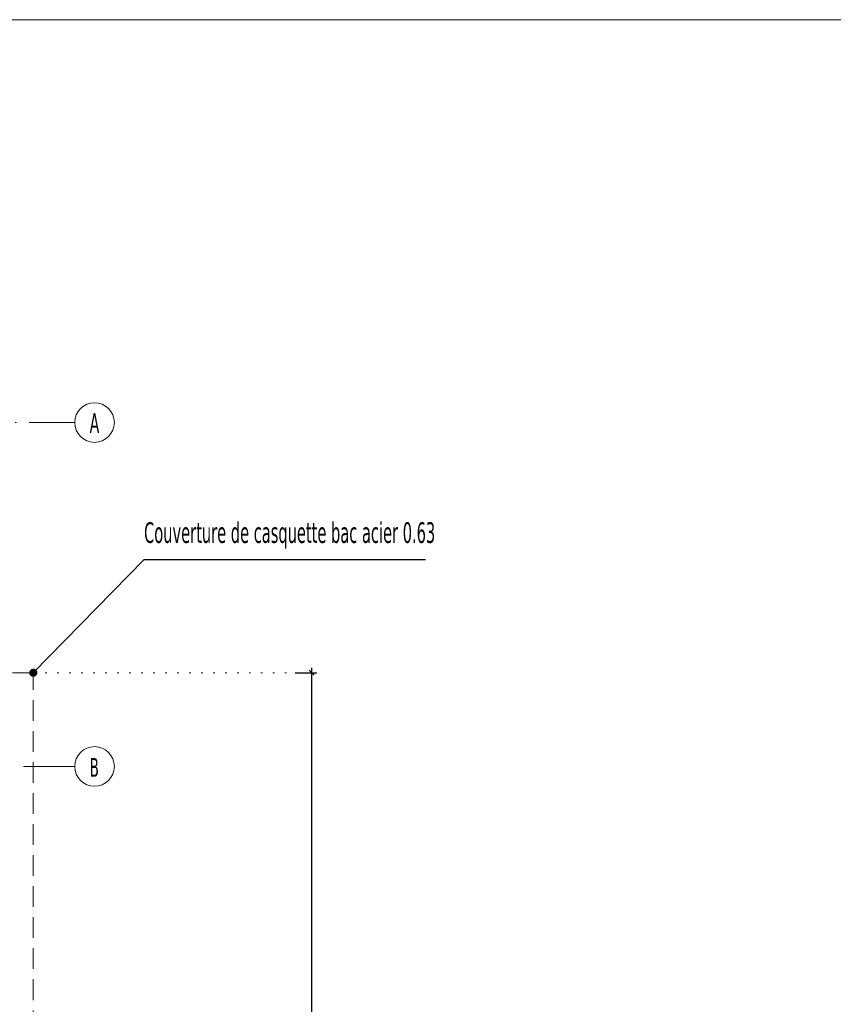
# Model space of a CAD drawing. Header units: millimetres. Extents: x 0 to 1517, y -116 to 725.
# Tile 129 of 256: x 1119 to 1217, y 120 to 239. Entities that reach past the tile are written whole.
import ezdxf

# ---------------------------------------------------------------- set-up
doc = ezdxf.new("R2010")
doc.units = ezdxf.units.MM
for name, pattern in [('CADWORK_12', [3.75, 2.5, -1.25]), ('CADWORK_2', [1.45, 0.2, -1.25]), ('CADWORK_5', [13.2, 10, -1.5, 0.2, -1.5])]:
    doc.linetypes.add(name, pattern=pattern)
doc.layers.add('Ech.1_75', color=7, linetype='Continuous')
doc.styles.add('tahoma-', font='txt', dxfattribs={"height": 1})
doc.styles.add('tahoma-z-r', font='txt', dxfattribs={"width": 0.704918})
doc.dimstyles.new('ISO-25', dxfattribs={"dimtxt": 2.5, "dimasz": 2.5, "dimexe": 1.25, "dimexo": 0.625, "dimtad": 1, "dimtxsty": 'Standard', "dimcen": 2.5, "dimadec": 0, "dimazin": 0, "dimtfac": 1, "dimtmove": 0, "dimatfit": 3, "dimfxl": 1, "dimarcsym": 0})

# ---------------------------------------------------------------- blocks, each defined once
blk = doc.blocks.new('cw-dimension-symbol2')
at = {"color": 0, "linetype": 'Continuous', "lineweight": -2}
for p, q in [((-1, 0), (1, 0)), ((-0.5, -0.5), (0.5, 0.5))]:
    blk.add_line(p, q, dxfattribs=at)
blk = doc.blocks.new('*D209')
at = {"layer": 'Defpoints', "color": 0}
for p in [(1152.39, 160.32), (1154.39, 160.32), (1152.39, 26.99)]:
    blk.add_point(p, dxfattribs=at)
at = {"layer": 'Ech.1_75', "color": 0, "linetype": 'Continuous', "lineweight": -2}
for p, q in [((1152.39, 160.32), (1154.99, 160.32)), ((1154.39, 27.59), (1154.39, 159.72)), ((1152.39, 26.99), (1154.99, 26.99))]:
    blk.add_line(p, q, dxfattribs=at)
at = {"layer": 'Ech.1_75', "color": 0, "lineweight": -2, "xscale": 0.6000000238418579, "yscale": 0.6000000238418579, "zscale": 0.6000000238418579}
for p, rotation in [((1154.39, 160.32), 90), ((1154.39, 26.99), 270)]:
    blk.add_blockref('cw-dimension-symbol2', p, dxfattribs=dict(at, rotation=rotation))
at = {"layer": 'Ech.1_75', "color": 7, "linetype": 'Continuous', "lineweight": 5, "insert": (1152.14, 93.66), "char_height": 2.5, "attachment_point": 5, "rotation": 90, "style": 'tahoma-z-r'}
blk.add_mtext('10000', dxfattribs=at)
blk = doc.blocks.new('cw-line-extremity4')
at = {"linetype": 'Continuous', "lineweight": 5}
h = blk.add_hatch(color=0, dxfattribs=at)
edge = h.paths.add_edge_path()
edge.add_arc((0, 0), 0.5, 0, 360)

msp = doc.modelspace()

# ---------------------------------------------------------------- linework, layer by layer
at = {"layer": 'Ech.1_75', "color": 7, "linetype": 'Continuous', "lineweight": 5}
msp.add_lwpolyline([(1249.188, -108.036), (1249.188, 239.316), (954.549, 239.316), (954.549, -108.036), (1249.188, -108.036)], close=True, dxfattribs=at)
at = {"layer": 'Ech.1_75', "color": 5, "linetype": 'CADWORK_12', "lineweight": 5}
msp.add_lwpolyline([(1120.698, 160.322), (1087.364, 160.322), (1087.364, 26.988), (1120.698, 26.988), (1120.698, 160.322)], close=True, dxfattribs=at)
at = {"layer": 'Ech.1_75', "color": 9, "linetype": 'CADWORK_2', "lineweight": 5, "elevation": 33.333}
msp.add_lwpolyline([(1120.698, 160.322), (1152.39, 160.322)], dxfattribs=at)

# ---------------------------------------------------------------- block references
at = {"layer": 'Ech.1_75', "color": 7, "lineweight": 5, "rotation": 45.64374571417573}
msp.add_blockref('cw-line-extremity4', (1120.698, 160.322), dxfattribs=at)

# ---------------------------------------------------------------- texts
at = {"layer": 'Ech.1_75', "linetype": 'Continuous', "insert": (1134.1, 178.528), "char_height": 2.5, "attachment_point": 1, "style": 'tahoma-'}
msp.add_mtext('\\C5;\\fTahoma|b0|i0;\\W0.600000;Couverture de casquette bac acier 0.63', dxfattribs=at)

# ---------------------------------------------------------------- dimensions: what is measured, and where the dimension line sits
at = {"layer": 'Ech.1_75', "color": 7, "linetype": 'Continuous', "lineweight": 5}
dim = msp.add_linear_dim(base=(1154.39, 160.322), p1=(1152.39, 26.988), p2=(1152.39, 160.322), angle=90, text='10000', dimstyle='ISO-25', override={"dimtxt": 2.5, "dimasz": 0.6, "dimexe": 0.6, "dimexo": 0, "dimgap": 0, "dimdec": 2, "dimlfac": 1, "dimtxsty": 'tahoma-z-r', "dimblk": 'cw-dimension-symbol2', "dimclrt": 7, "dimtmove": 2}, dxfattribs=at)
dim.commit()
dim.dimension.update_dxf_attribs({"geometry": '*D209', "text_midpoint": (1152.14, 93.655), "dimtype": 161, "text_rotation": 90})

# ---------------------------------------------------------------- leaders
at = {"layer": 'Ech.1_75', "color": 7, "linetype": 'Continuous', "lineweight": 5, "has_arrowhead": 0}
msp.add_leader([(1120.698, 160.322), (1134.1, 174.028), (1168.158, 174.028)], dimstyle='ISO-25', dxfattribs=at)

# ---------------------------------------------------------------- next in the draw order: wipeouts: each hides what was drawn before it
at = {"linetype": 'Continuous'}
for points in [[(1128.107, 188.188), (1128.122, 188.188), (1128.137, 188.189), (1128.152, 188.189), (1128.167, 188.189), (1128.182, 188.19), (1128.197, 188.19), (1128.212, 188.191), (1128.227, 188.191), (1128.242, 188.192), (1128.258, 188.193), (1128.273, 188.194), (1128.288, 188.195), (1128.303, 188.196), (1128.318, 188.198), (1128.333, 188.199), (1128.348, 188.201), (1128.363, 188.202), (1128.378, 188.204), (1128.393, 188.206), (1128.408, 188.207), (1128.423, 188.209), (1128.438, 188.211), (1128.452, 188.213), (1128.467, 188.216), (1128.482, 188.218), (1128.497, 188.22), (1128.512, 188.223), (1128.527, 188.225), (1128.542, 188.228), (1128.557, 188.231), (1128.571, 188.234), (1128.586, 188.237), (1128.601, 188.24), (1128.616, 188.243), (1128.63, 188.246), (1128.645, 188.25), (1128.66, 188.253), (1128.674, 188.257), (1128.689, 188.26), (1128.704, 188.264), (1128.718, 188.268), (1128.733, 188.272), (1128.747, 188.276), (1128.762, 188.28), (1128.776, 188.284), (1128.791, 188.288), (1128.805, 188.292), (1128.82, 188.297), (1128.834, 188.301), (1128.848, 188.306), (1128.863, 188.311), (1128.877, 188.315), (1128.891, 188.32), (1128.906, 188.325), (1128.92, 188.33), (1128.934, 188.335), (1128.948, 188.341), (1128.962, 188.346), (1128.976, 188.351), (1128.99, 188.357), (1129.004, 188.363), (1129.018, 188.368), (1129.032, 188.374), (1129.046, 188.38), (1129.06, 188.386), (1129.074, 188.392), (1129.088, 188.398), (1129.101, 188.404), (1129.115, 188.41), (1129.129, 188.417), (1129.142, 188.423), (1129.156, 188.43), (1129.169, 188.437), (1129.183, 188.443), (1129.196, 188.45), (1129.21, 188.457), (1129.223, 188.464), (1129.236, 188.471), (1129.25, 188.478), (1129.263, 188.485), (1129.276, 188.493), (1129.289, 188.5), (1129.302, 188.507), (1129.316, 188.515), (1129.329, 188.523), (1129.341, 188.53), (1129.354, 188.538), (1129.367, 188.546), (1129.38, 188.554), (1129.393, 188.562), (1129.405, 188.57), (1129.418, 188.578), (1129.431, 188.587), (1129.443, 188.595), (1129.456, 188.603), (1129.468, 188.612), (1129.481, 188.621), (1129.493, 188.629), (1129.505, 188.638), (1129.517, 188.647), (1129.53, 188.656), (1129.542, 188.665), (1129.554, 188.674), (1129.566, 188.683), (1129.578, 188.692), (1129.59, 188.701), (1129.601, 188.711), (1129.613, 188.72), (1129.625, 188.73), (1129.637, 188.739), (1129.648, 188.749), (1129.66, 188.759), (1129.671, 188.768), (1129.683, 188.778), (1129.694, 188.788), (1129.705, 188.798), (1129.716, 188.808), (1129.728, 188.818), (1129.739, 188.829), (1129.75, 188.839), (1129.761, 188.849), (1129.772, 188.86), (1129.782, 188.87), (1129.793, 188.881), (1129.804, 188.891), (1129.814, 188.902), (1129.825, 188.913), (1129.836, 188.924), (1129.846, 188.935), (1129.856, 188.946), (1129.867, 188.957), (1129.877, 188.968), (1129.887, 188.979), (1129.897, 188.99), (1129.907, 189.001), (1129.917, 189.013), (1129.927, 189.024), (1129.937, 189.036), (1129.946, 189.047), (1129.956, 189.059), (1129.966, 189.07), (1129.975, 189.082), (1129.985, 189.094), (1129.994, 189.106), (1130.003, 189.117), (1130.012, 189.129), (1130.022, 189.141), (1130.031, 189.153), (1130.04, 189.166), (1130.048, 189.178), (1130.057, 189.19), (1130.066, 189.202), (1130.075, 189.215), (1130.083, 189.227), (1130.092, 189.239), (1130.1, 189.252), (1130.109, 189.264), (1130.117, 189.277), (1130.125, 189.29), (1130.133, 189.302), (1130.141, 189.315), (1130.149, 189.328), (1130.157, 189.341), (1130.165, 189.354), (1130.173, 189.367), (1130.18, 189.38), (1130.188, 189.393), (1130.195, 189.406), (1130.203, 189.419), (1130.21, 189.432), (1130.217, 189.445), (1130.224, 189.459), (1130.231, 189.472), (1130.238, 189.485), (1130.245, 189.499), (1130.252, 189.512), (1130.259, 189.526), (1130.265, 189.539), (1130.272, 189.553), (1130.278, 189.567), (1130.285, 189.58), (1130.291, 189.594), (1130.297, 189.608), (1130.303, 189.621), (1130.309, 189.635), (1130.315, 189.649), (1130.321, 189.663), (1130.327, 189.677), (1130.333, 189.691), (1130.338, 189.705), (1130.344, 189.719), (1130.349, 189.733), (1130.355, 189.747), (1130.36, 189.761), (1130.365, 189.775), (1130.37, 189.79), (1130.375, 189.804), (1130.38, 189.818), (1130.385, 189.832), (1130.389, 189.847), (1130.394, 189.861), (1130.398, 189.876), (1130.403, 189.89), (1130.407, 189.904), (1130.412, 189.919), (1130.416, 189.933), (1130.42, 189.948), (1130.424, 189.962), (1130.428, 189.977), (1130.431, 189.992), (1130.435, 190.006), (1130.439, 190.021), (1130.442, 190.036), (1130.446, 190.05), (1130.449, 190.065), (1130.452, 190.08), (1130.455, 190.094), (1130.458, 190.109), (1130.461, 190.124), (1130.464, 190.139), (1130.467, 190.154), (1130.47, 190.168), (1130.472, 190.183), (1130.475, 190.198), (1130.477, 190.213), (1130.48, 190.228), (1130.482, 190.243), (1130.484, 190.258), (1130.486, 190.273), (1130.488, 190.288), (1130.49, 190.303), (1130.491, 190.318), (1130.493, 190.333), (1130.495, 190.348), (1130.496, 190.363), (1130.498, 190.378), (1130.499, 190.393), (1130.5, 190.408), (1130.501, 190.423), (1130.502, 190.438), (1130.503, 190.453), (1130.504, 190.468), (1130.504, 190.483), (1130.505, 190.498), (1130.506, 190.513), (1130.506, 190.528), (1130.506, 190.543), (1130.507, 190.558), (1130.507, 190.573), (1130.507, 190.588), (1130.507, 190.604), (1130.507, 190.619), (1130.506, 190.634), (1130.506, 190.649), (1130.506, 190.664), (1130.505, 190.679), (1130.504, 190.694), (1130.504, 190.709), (1130.503, 190.724), (1130.502, 190.739), (1130.501, 190.754), (1130.5, 190.769), (1130.499, 190.784), (1130.498, 190.799), (1130.496, 190.814), (1130.495, 190.829), (1130.493, 190.844), (1130.491, 190.859), (1130.49, 190.874), (1130.488, 190.889), (1130.486, 190.904), (1130.484, 190.919), (1130.482, 190.934), (1130.48, 190.949), (1130.477, 190.964), (1130.475, 190.979), (1130.472, 190.994), (1130.47, 191.008), (1130.467, 191.023), (1130.464, 191.038), (1130.461, 191.053), (1130.458, 191.068), (1130.455, 191.083), (1130.452, 191.097), (1130.449, 191.112), (1130.446, 191.127), (1130.442, 191.141), (1130.439, 191.156), (1130.435, 191.171), (1130.431, 191.185), (1130.428, 191.2), (1130.424, 191.214), (1130.42, 191.229), (1130.416, 191.244), (1130.412, 191.258), (1130.407, 191.272), (1130.403, 191.287), (1130.398, 191.301), (1130.394, 191.316), (1130.389, 191.33), (1130.385, 191.344), (1130.38, 191.359), (1130.375, 191.373), (1130.37, 191.387), (1130.365, 191.401), (1130.36, 191.416), (1130.355, 191.43), (1130.349, 191.444), (1130.344, 191.458), (1130.338, 191.472), (1130.333, 191.486), (1130.327, 191.5), (1130.321, 191.514), (1130.315, 191.528), (1130.309, 191.542), (1130.303, 191.555), (1130.297, 191.569), (1130.291, 191.583), (1130.285, 191.597), (1130.278, 191.61), (1130.272, 191.624), (1130.265, 191.638), (1130.259, 191.651), (1130.252, 191.665), (1130.245, 191.678), (1130.238, 191.691), (1130.231, 191.705), (1130.224, 191.718), (1130.217, 191.731), (1130.21, 191.745), (1130.203, 191.758), (1130.195, 191.771), (1130.188, 191.784), (1130.18, 191.797), (1130.173, 191.81), (1130.165, 191.823), (1130.157, 191.836), (1130.149, 191.849), (1130.141, 191.862), (1130.133, 191.874), (1130.125, 191.887), (1130.117, 191.9), (1130.109, 191.912), (1130.1, 191.925), (1130.092, 191.937), (1130.083, 191.95), (1130.075, 191.962), (1130.066, 191.975), (1130.057, 191.987), (1130.048, 191.999), (1130.04, 192.011), (1130.031, 192.023), (1130.022, 192.035), (1130.012, 192.047), (1130.003, 192.059), (1129.994, 192.071), (1129.985, 192.083), (1129.975, 192.095), (1129.966, 192.107), (1129.956, 192.118), (1129.946, 192.13), (1129.937, 192.141), (1129.927, 192.153), (1129.917, 192.164), (1129.907, 192.176), (1129.897, 192.187), (1129.887, 192.198), (1129.877, 192.209), (1129.867, 192.22), (1129.856, 192.231), (1129.846, 192.242), (1129.836, 192.253), (1129.825, 192.264), (1129.814, 192.275), (1129.804, 192.285), (1129.793, 192.296), (1129.782, 192.307), (1129.772, 192.317), (1129.761, 192.328), (1129.75, 192.338), (1129.739, 192.348), (1129.728, 192.358), (1129.716, 192.369), (1129.705, 192.379), (1129.694, 192.389), (1129.683, 192.399), (1129.671, 192.409), (1129.66, 192.418), (1129.648, 192.428), (1129.637, 192.438), (1129.625, 192.447), (1129.613, 192.457), (1129.601, 192.466), (1129.59, 192.476), (1129.578, 192.485), (1129.566, 192.494), (1129.554, 192.503), (1129.542, 192.512), (1129.53, 192.521), (1129.517, 192.53), (1129.505, 192.539), (1129.493, 192.548), (1129.481, 192.556), (1129.468, 192.565), (1129.456, 192.573), (1129.443, 192.582), (1129.431, 192.59), (1129.418, 192.599), (1129.405, 192.607), (1129.393, 192.615), (1129.38, 192.623), (1129.367, 192.631), (1129.354, 192.639), (1129.341, 192.647), (1129.329, 192.654), (1129.316, 192.662), (1129.302, 192.669), (1129.289, 192.677), (1129.276, 192.684), (1129.263, 192.692), (1129.25, 192.699), (1129.236, 192.706), (1129.223, 192.713), (1129.21, 192.72), (1129.196, 192.727), (1129.183, 192.734), (1129.169, 192.74), (1129.156, 192.747), (1129.142, 192.754), (1129.129, 192.76), (1129.115, 192.766), (1129.101, 192.773), (1129.088, 192.779), (1129.074, 192.785), (1129.06, 192.791), (1129.046, 192.797), (1129.032, 192.803), (1129.018, 192.809), (1129.004, 192.814), (1128.99, 192.82), (1128.976, 192.825), (1128.962, 192.831), (1128.948, 192.836), (1128.934, 192.841), (1128.92, 192.847), (1128.906, 192.852), (1128.891, 192.857), (1128.877, 192.861), (1128.863, 192.866), (1128.848, 192.871), (1128.834, 192.876), (1128.82, 192.88), (1128.805, 192.885), (1128.791, 192.889), (1128.776, 192.893), (1128.762, 192.897), (1128.747, 192.901), (1128.733, 192.905), (1128.718, 192.909), (1128.704, 192.913), (1128.689, 192.917), (1128.674, 192.92), (1128.66, 192.924), (1128.645, 192.927), (1128.63, 192.931), (1128.616, 192.934), (1128.601, 192.937), (1128.586, 192.94), (1128.571, 192.943), (1128.557, 192.946), (1128.542, 192.949), (1128.527, 192.951), (1128.512, 192.954), (1128.497, 192.956), (1128.482, 192.959), (1128.467, 192.961), (1128.452, 192.963), (1128.438, 192.966), (1128.423, 192.968), (1128.408, 192.97), (1128.393, 192.971), (1128.378, 192.973), (1128.363, 192.975), (1128.348, 192.976), (1128.333, 192.978), (1128.318, 192.979), (1128.303, 192.98), (1128.288, 192.982), (1128.273, 192.983), (1128.258, 192.984), (1128.242, 192.985), (1128.227, 192.985), (1128.212, 192.986), (1128.197, 192.987), (1128.182, 192.987), (1128.167, 192.988), (1128.152, 192.988), (1128.137, 192.988), (1128.122, 192.988), (1128.107, 192.988), (1128.092, 192.988), (1128.077, 192.988), (1128.062, 192.988), (1128.046, 192.988), (1128.031, 192.987), (1128.016, 192.987), (1128.001, 192.986), (1127.986, 192.985), (1127.971, 192.985), (1127.956, 192.984), (1127.941, 192.983), (1127.926, 192.982), (1127.911, 192.98), (1127.896, 192.979), (1127.881, 192.978), (1127.866, 192.976), (1127.851, 192.975), (1127.836, 192.973), (1127.821, 192.971), (1127.806, 192.97), (1127.791, 192.968), (1127.776, 192.966), (1127.761, 192.963), (1127.746, 192.961), (1127.731, 192.959), (1127.716, 192.956), (1127.702, 192.954), (1127.687, 192.951), (1127.672, 192.949), (1127.657, 192.946), (1127.642, 192.943), (1127.628, 192.94), (1127.613, 192.937), (1127.598, 192.934), (1127.583, 192.931), (1127.569, 192.927), (1127.554, 192.924), (1127.539, 192.92), (1127.525, 192.917), (1127.51, 192.913), (1127.495, 192.909), (1127.481, 192.905), (1127.466, 192.901), (1127.452, 192.897), (1127.437, 192.893), (1127.423, 192.889), (1127.408, 192.885), (1127.394, 192.88), (1127.38, 192.876), (1127.365, 192.871), (1127.351, 192.866), (1127.337, 192.861), (1127.322, 192.857), (1127.308, 192.852), (1127.294, 192.847), (1127.28, 192.841), (1127.266, 192.836), (1127.251, 192.831), (1127.237, 192.825), (1127.223, 192.82), (1127.209, 192.814), (1127.195, 192.809), (1127.181, 192.803), (1127.168, 192.797), (1127.154, 192.791), (1127.14, 192.785), (1127.126, 192.779), (1127.112, 192.773), (1127.099, 192.766), (1127.085, 192.76), (1127.071, 192.754), (1127.058, 192.747), (1127.044, 192.74), (1127.031, 192.734), (1127.017, 192.727), (1127.004, 192.72), (1126.99, 192.713), (1126.977, 192.706), (1126.964, 192.699), (1126.951, 192.692), (1126.937, 192.684), (1126.924, 192.677), (1126.911, 192.669), (1126.898, 192.662), (1126.885, 192.654), (1126.872, 192.647), (1126.859, 192.639), (1126.846, 192.631), (1126.834, 192.623), (1126.821, 192.615), (1126.808, 192.607), (1126.795, 192.599), (1126.783, 192.59), (1126.77, 192.582), (1126.758, 192.573), (1126.745, 192.565), (1126.733, 192.556), (1126.721, 192.548), (1126.708, 192.539), (1126.696, 192.53), (1126.684, 192.521), (1126.672, 192.512), (1126.66, 192.503), (1126.648, 192.494), (1126.636, 192.485), (1126.624, 192.476), (1126.612, 192.466), (1126.6, 192.457), (1126.589, 192.447), (1126.577, 192.438), (1126.565, 192.428), (1126.554, 192.418), (1126.542, 192.409), (1126.531, 192.399), (1126.52, 192.389), (1126.508, 192.379), (1126.497, 192.369), (1126.486, 192.358), (1126.475, 192.348), (1126.464, 192.338), (1126.453, 192.328), (1126.442, 192.317), (1126.431, 192.307), (1126.42, 192.296), (1126.41, 192.285), (1126.399, 192.275), (1126.389, 192.264), (1126.378, 192.253), (1126.368, 192.242), (1126.357, 192.231), (1126.347, 192.22), (1126.337, 192.209), (1126.327, 192.198), (1126.317, 192.187), (1126.307, 192.176), (1126.297, 192.164), (1126.287, 192.153), (1126.277, 192.141), (1126.267, 192.13), (1126.258, 192.118), (1126.248, 192.107), (1126.238, 192.095), (1126.229, 192.083), (1126.22, 192.071), (1126.21, 192.059), (1126.201, 192.047), (1126.192, 192.035), (1126.183, 192.023), (1126.174, 192.011), (1126.165, 191.999), (1126.156, 191.987), (1126.148, 191.975), (1126.139, 191.962), (1126.13, 191.95), (1126.122, 191.937), (1126.113, 191.925), (1126.105, 191.912), (1126.097, 191.9), (1126.089, 191.887), (1126.08, 191.874), (1126.072, 191.862), (1126.064, 191.849), (1126.057, 191.836), (1126.049, 191.823), (1126.041, 191.81), (1126.033, 191.797), (1126.026, 191.784), (1126.018, 191.771), (1126.011, 191.758), (1126.004, 191.745), (1125.996, 191.731), (1125.989, 191.718), (1125.982, 191.705), (1125.975, 191.691), (1125.968, 191.678), (1125.962, 191.665), (1125.955, 191.651), (1125.948, 191.638), (1125.942, 191.624), (1125.935, 191.61), (1125.929, 191.597), (1125.923, 191.583), (1125.916, 191.569), (1125.91, 191.555), (1125.904, 191.542), (1125.898, 191.528), (1125.892, 191.514), (1125.887, 191.5), (1125.881, 191.486), (1125.875, 191.472), (1125.87, 191.458), (1125.864, 191.444), (1125.859, 191.43), (1125.854, 191.416), (1125.849, 191.401), (1125.844, 191.387), (1125.839, 191.373), (1125.834, 191.359), (1125.829, 191.344), (1125.824, 191.33), (1125.82, 191.316), (1125.815, 191.301), (1125.811, 191.287), (1125.806, 191.272), (1125.802, 191.258), (1125.798, 191.244), (1125.794, 191.229), (1125.79, 191.214), (1125.786, 191.2), (1125.782, 191.185), (1125.779, 191.171), (1125.775, 191.156), (1125.771, 191.141), (1125.768, 191.127), (1125.765, 191.112), (1125.761, 191.097), (1125.758, 191.083), (1125.755, 191.068), (1125.752, 191.053), (1125.749, 191.038), (1125.747, 191.023), (1125.744, 191.008), (1125.741, 190.994), (1125.739, 190.979), (1125.736, 190.964), (1125.734, 190.949), (1125.732, 190.934), (1125.73, 190.919), (1125.728, 190.904), (1125.726, 190.889), (1125.724, 190.874), (1125.722, 190.859), (1125.72, 190.844), (1125.719, 190.829), (1125.717, 190.814), (1125.716, 190.799), (1125.715, 190.784), (1125.714, 190.769), (1125.713, 190.754), (1125.712, 190.739), (1125.711, 190.724), (1125.71, 190.709), (1125.709, 190.694), (1125.709, 190.679), (1125.708, 190.664), (1125.708, 190.649), (1125.707, 190.634), (1125.707, 190.619), (1125.707, 190.604), (1125.707, 190.588), (1125.707, 190.573), (1125.707, 190.558), (1125.707, 190.543), (1125.708, 190.528), (1125.708, 190.513), (1125.709, 190.498), (1125.709, 190.483), (1125.71, 190.468), (1125.711, 190.453), (1125.712, 190.438), (1125.713, 190.423), (1125.714, 190.408), (1125.715, 190.393), (1125.716, 190.378), (1125.717, 190.363), (1125.719, 190.348), (1125.72, 190.333), (1125.722, 190.318), (1125.724, 190.303), (1125.726, 190.288), (1125.728, 190.273), (1125.73, 190.258), (1125.732, 190.243), (1125.734, 190.228), (1125.736, 190.213), (1125.739, 190.198), (1125.741, 190.183), (1125.744, 190.168), (1125.747, 190.154), (1125.749, 190.139), (1125.752, 190.124), (1125.755, 190.109), (1125.758, 190.094), (1125.761, 190.08), (1125.765, 190.065), (1125.768, 190.05), (1125.771, 190.036), (1125.775, 190.021), (1125.779, 190.006), (1125.782, 189.992), (1125.786, 189.977), (1125.79, 189.962), (1125.794, 189.948), (1125.798, 189.933), (1125.802, 189.919), (1125.806, 189.904), (1125.811, 189.89), (1125.815, 189.876), (1125.82, 189.861), (1125.824, 189.847), (1125.829, 189.832), (1125.834, 189.818), (1125.839, 189.804), (1125.844, 189.79), (1125.849, 189.775), (1125.854, 189.761), (1125.859, 189.747), (1125.864, 189.733), (1125.87, 189.719), (1125.875, 189.705), (1125.881, 189.691), (1125.887, 189.677), (1125.892, 189.663), (1125.898, 189.649), (1125.904, 189.635), (1125.91, 189.621), (1125.916, 189.608), (1125.923, 189.594), (1125.929, 189.58), (1125.935, 189.567), (1125.942, 189.553), (1125.948, 189.539), (1125.955, 189.526), (1125.962, 189.512), (1125.968, 189.499), (1125.975, 189.485), (1125.982, 189.472), (1125.989, 189.459), (1125.996, 189.445), (1126.004, 189.432), (1126.011, 189.419), (1126.018, 189.406), (1126.026, 189.393), (1126.033, 189.38), (1126.041, 189.367), (1126.049, 189.354), (1126.057, 189.341), (1126.064, 189.328), (1126.072, 189.315), (1126.08, 189.302), (1126.089, 189.29), (1126.097, 189.277), (1126.105, 189.264), (1126.113, 189.252), (1126.122, 189.239), (1126.13, 189.227), (1126.139, 189.215), (1126.148, 189.202), (1126.156, 189.19), (1126.165, 189.178), (1126.174, 189.166), (1126.183, 189.153), (1126.192, 189.141), (1126.201, 189.129), (1126.21, 189.117), (1126.22, 189.106), (1126.229, 189.094), (1126.238, 189.082), (1126.248, 189.07), (1126.258, 189.059), (1126.267, 189.047), (1126.277, 189.036), (1126.287, 189.024), (1126.297, 189.013), (1126.307, 189.001), (1126.317, 188.99), (1126.327, 188.979), (1126.337, 188.968), (1126.347, 188.957), (1126.357, 188.946), (1126.368, 188.935), (1126.378, 188.924), (1126.389, 188.913), (1126.399, 188.902), (1126.41, 188.891), (1126.42, 188.881), (1126.431, 188.87), (1126.442, 188.86), (1126.453, 188.849), (1126.464, 188.839), (1126.475, 188.829), (1126.486, 188.818), (1126.497, 188.808), (1126.508, 188.798), (1126.52, 188.788), (1126.531, 188.778), (1126.542, 188.768), (1126.554, 188.759), (1126.565, 188.749), (1126.577, 188.739), (1126.589, 188.73), (1126.6, 188.72), (1126.612, 188.711), (1126.624, 188.701), (1126.636, 188.692), (1126.648, 188.683), (1126.66, 188.674), (1126.672, 188.665), (1126.684, 188.656), (1126.696, 188.647), (1126.708, 188.638), (1126.721, 188.629), (1126.733, 188.621), (1126.745, 188.612), (1126.758, 188.603), (1126.77, 188.595), (1126.783, 188.587), (1126.795, 188.578), (1126.808, 188.57), (1126.821, 188.562), (1126.834, 188.554), (1126.846, 188.546), (1126.859, 188.538), (1126.872, 188.53), (1126.885, 188.523), (1126.898, 188.515), (1126.911, 188.507), (1126.924, 188.5), (1126.937, 188.493), (1126.951, 188.485), (1126.964, 188.478), (1126.977, 188.471), (1126.99, 188.464), (1127.004, 188.457), (1127.017, 188.45), (1127.031, 188.443), (1127.044, 188.437), (1127.058, 188.43), (1127.071, 188.423), (1127.085, 188.417), (1127.099, 188.41), (1127.112, 188.404), (1127.126, 188.398), (1127.14, 188.392), (1127.154, 188.386), (1127.168, 188.38), (1127.181, 188.374), (1127.195, 188.368), (1127.209, 188.363), (1127.223, 188.357), (1127.237, 188.351), (1127.251, 188.346), (1127.266, 188.341), (1127.28, 188.335), (1127.294, 188.33), (1127.308, 188.325), (1127.322, 188.32), (1127.337, 188.315), (1127.351, 188.311), (1127.365, 188.306), (1127.38, 188.301), (1127.394, 188.297), (1127.408, 188.292), (1127.423, 188.288), (1127.437, 188.284), (1127.452, 188.28), (1127.466, 188.276), (1127.481, 188.272), (1127.495, 188.268), (1127.51, 188.264), (1127.525, 188.26), (1127.539, 188.257), (1127.554, 188.253), (1127.569, 188.25), (1127.583, 188.246), (1127.598, 188.243), (1127.613, 188.24), (1127.628, 188.237), (1127.642, 188.234), (1127.657, 188.231), (1127.672, 188.228), (1127.687, 188.225), (1127.702, 188.223), (1127.716, 188.22), (1127.731, 188.218), (1127.746, 188.216), (1127.761, 188.213), (1127.776, 188.211), (1127.791, 188.209), (1127.806, 188.207), (1127.821, 188.206), (1127.836, 188.204), (1127.851, 188.202), (1127.866, 188.201), (1127.881, 188.199), (1127.896, 188.198), (1127.911, 188.196), (1127.926, 188.195), (1127.941, 188.194), (1127.956, 188.193), (1127.971, 188.192), (1127.986, 188.191), (1128.001, 188.191), (1128.016, 188.19), (1128.031, 188.19), (1128.046, 188.189), (1128.062, 188.189), (1128.077, 188.189), (1128.092, 188.188)], [(1128.107, 146.588), (1128.122, 146.588), (1128.137, 146.589), (1128.152, 146.589), (1128.167, 146.589), (1128.182, 146.59), (1128.197, 146.59), (1128.212, 146.591), (1128.227, 146.591), (1128.242, 146.592), (1128.258, 146.593), (1128.273, 146.594), (1128.288, 146.595), (1128.303, 146.596), (1128.318, 146.598), (1128.333, 146.599), (1128.348, 146.601), (1128.363, 146.602), (1128.378, 146.604), (1128.393, 146.606), (1128.408, 146.607), (1128.423, 146.609), (1128.438, 146.611), (1128.452, 146.613), (1128.467, 146.616), (1128.482, 146.618), (1128.497, 146.62), (1128.512, 146.623), (1128.527, 146.625), (1128.542, 146.628), (1128.557, 146.631), (1128.571, 146.634), (1128.586, 146.637), (1128.601, 146.64), (1128.616, 146.643), (1128.63, 146.646), (1128.645, 146.65), (1128.66, 146.653), (1128.674, 146.657), (1128.689, 146.66), (1128.704, 146.664), (1128.718, 146.668), (1128.733, 146.672), (1128.747, 146.676), (1128.762, 146.68), (1128.776, 146.684), (1128.791, 146.688), (1128.805, 146.692), (1128.82, 146.697), (1128.834, 146.701), (1128.848, 146.706), (1128.863, 146.711), (1128.877, 146.715), (1128.891, 146.72), (1128.906, 146.725), (1128.92, 146.73), (1128.934, 146.735), (1128.948, 146.741), (1128.962, 146.746), (1128.976, 146.751), (1128.99, 146.757), (1129.004, 146.763), (1129.018, 146.768), (1129.032, 146.774), (1129.046, 146.78), (1129.06, 146.786), (1129.074, 146.792), (1129.088, 146.798), (1129.101, 146.804), (1129.115, 146.81), (1129.129, 146.817), (1129.142, 146.823), (1129.156, 146.83), (1129.169, 146.837), (1129.183, 146.843), (1129.196, 146.85), (1129.21, 146.857), (1129.223, 146.864), (1129.236, 146.871), (1129.25, 146.878), (1129.263, 146.885), (1129.276, 146.893), (1129.289, 146.9), (1129.302, 146.907), (1129.316, 146.915), (1129.329, 146.923), (1129.341, 146.93), (1129.354, 146.938), (1129.367, 146.946), (1129.38, 146.954), (1129.393, 146.962), (1129.405, 146.97), (1129.418, 146.978), (1129.431, 146.987), (1129.443, 146.995), (1129.456, 147.003), (1129.468, 147.012), (1129.481, 147.021), (1129.493, 147.029), (1129.505, 147.038), (1129.517, 147.047), (1129.53, 147.056), (1129.542, 147.065), (1129.554, 147.074), (1129.566, 147.083), (1129.578, 147.092), (1129.59, 147.101), (1129.601, 147.111), (1129.613, 147.12), (1129.625, 147.13), (1129.637, 147.139), (1129.648, 147.149), (1129.66, 147.159), (1129.671, 147.168), (1129.683, 147.178), (1129.694, 147.188), (1129.705, 147.198), (1129.716, 147.208), (1129.728, 147.218), (1129.739, 147.229), (1129.75, 147.239), (1129.761, 147.249), (1129.772, 147.26), (1129.782, 147.27), (1129.793, 147.281), (1129.804, 147.291), (1129.814, 147.302), (1129.825, 147.313), (1129.836, 147.324), (1129.846, 147.335), (1129.856, 147.346), (1129.867, 147.357), (1129.877, 147.368), (1129.887, 147.379), (1129.897, 147.39), (1129.907, 147.401), (1129.917, 147.413), (1129.927, 147.424), (1129.937, 147.436), (1129.946, 147.447), (1129.956, 147.459), (1129.966, 147.47), (1129.975, 147.482), (1129.985, 147.494), (1129.994, 147.506), (1130.003, 147.517), (1130.012, 147.529), (1130.022, 147.541), (1130.031, 147.553), (1130.04, 147.566), (1130.048, 147.578), (1130.057, 147.59), (1130.066, 147.602), (1130.075, 147.615), (1130.083, 147.627), (1130.092, 147.639), (1130.1, 147.652), (1130.109, 147.664), (1130.117, 147.677), (1130.125, 147.69), (1130.133, 147.702), (1130.141, 147.715), (1130.149, 147.728), (1130.157, 147.741), (1130.165, 147.754), (1130.173, 147.767), (1130.18, 147.78), (1130.188, 147.793), (1130.195, 147.806), (1130.203, 147.819), (1130.21, 147.832), (1130.217, 147.845), (1130.224, 147.859), (1130.231, 147.872), (1130.238, 147.885), (1130.245, 147.899), (1130.252, 147.912), (1130.259, 147.926), (1130.265, 147.939), (1130.272, 147.953), (1130.278, 147.967), (1130.285, 147.98), (1130.291, 147.994), (1130.297, 148.008), (1130.303, 148.021), (1130.309, 148.035), (1130.315, 148.049), (1130.321, 148.063), (1130.327, 148.077), (1130.333, 148.091), (1130.338, 148.105), (1130.344, 148.119), (1130.349, 148.133), (1130.355, 148.147), (1130.36, 148.161), (1130.365, 148.175), (1130.37, 148.19), (1130.375, 148.204), (1130.38, 148.218), (1130.385, 148.232), (1130.389, 148.247), (1130.394, 148.261), (1130.398, 148.276), (1130.403, 148.29), (1130.407, 148.304), (1130.412, 148.319), (1130.416, 148.333), (1130.42, 148.348), (1130.424, 148.362), (1130.428, 148.377), (1130.431, 148.392), (1130.435, 148.406), (1130.439, 148.421), (1130.442, 148.436), (1130.446, 148.45), (1130.449, 148.465), (1130.452, 148.48), (1130.455, 148.494), (1130.458, 148.509), (1130.461, 148.524), (1130.464, 148.539), (1130.467, 148.554), (1130.47, 148.568), (1130.472, 148.583), (1130.475, 148.598), (1130.477, 148.613), (1130.48, 148.628), (1130.482, 148.643), (1130.484, 148.658), (1130.486, 148.673), (1130.488, 148.688), (1130.49, 148.703), (1130.491, 148.718), (1130.493, 148.733), (1130.495, 148.748), (1130.496, 148.763), (1130.498, 148.778), (1130.499, 148.793), (1130.5, 148.808), (1130.501, 148.823), (1130.502, 148.838), (1130.503, 148.853), (1130.504, 148.868), (1130.504, 148.883), (1130.505, 148.898), (1130.506, 148.913), (1130.506, 148.928), (1130.506, 148.943), (1130.507, 148.958), (1130.507, 148.973), (1130.507, 148.988), (1130.507, 149.004), (1130.507, 149.019), (1130.506, 149.034), (1130.506, 149.049), (1130.506, 149.064), (1130.505, 149.079), (1130.504, 149.094), (1130.504, 149.109), (1130.503, 149.124), (1130.502, 149.139), (1130.501, 149.154), (1130.5, 149.169), (1130.499, 149.184), (1130.498, 149.199), (1130.496, 149.214), (1130.495, 149.229), (1130.493, 149.244), (1130.491, 149.259), (1130.49, 149.274), (1130.488, 149.289), (1130.486, 149.304), (1130.484, 149.319), (1130.482, 149.334), (1130.48, 149.349), (1130.477, 149.364), (1130.475, 149.379), (1130.472, 149.394), (1130.47, 149.408), (1130.467, 149.423), (1130.464, 149.438), (1130.461, 149.453), (1130.458, 149.468), (1130.455, 149.483), (1130.452, 149.497), (1130.449, 149.512), (1130.446, 149.527), (1130.442, 149.541), (1130.439, 149.556), (1130.435, 149.571), (1130.431, 149.585), (1130.428, 149.6), (1130.424, 149.614), (1130.42, 149.629), (1130.416, 149.644), (1130.412, 149.658), (1130.407, 149.672), (1130.403, 149.687), (1130.398, 149.701), (1130.394, 149.716), (1130.389, 149.73), (1130.385, 149.744), (1130.38, 149.759), (1130.375, 149.773), (1130.37, 149.787), (1130.365, 149.801), (1130.36, 149.816), (1130.355, 149.83), (1130.349, 149.844), (1130.344, 149.858), (1130.338, 149.872), (1130.333, 149.886), (1130.327, 149.9), (1130.321, 149.914), (1130.315, 149.928), (1130.309, 149.942), (1130.303, 149.955), (1130.297, 149.969), (1130.291, 149.983), (1130.285, 149.997), (1130.278, 150.01), (1130.272, 150.024), (1130.265, 150.038), (1130.259, 150.051), (1130.252, 150.065), (1130.245, 150.078), (1130.238, 150.091), (1130.231, 150.105), (1130.224, 150.118), (1130.217, 150.131), (1130.21, 150.145), (1130.203, 150.158), (1130.195, 150.171), (1130.188, 150.184), (1130.18, 150.197), (1130.173, 150.21), (1130.165, 150.223), (1130.157, 150.236), (1130.149, 150.249), (1130.141, 150.262), (1130.133, 150.274), (1130.125, 150.287), (1130.117, 150.3), (1130.109, 150.312), (1130.1, 150.325), (1130.092, 150.337), (1130.083, 150.35), (1130.075, 150.362), (1130.066, 150.375), (1130.057, 150.387), (1130.048, 150.399), (1130.04, 150.411), (1130.031, 150.423), (1130.022, 150.435), (1130.012, 150.447), (1130.003, 150.459), (1129.994, 150.471), (1129.985, 150.483), (1129.975, 150.495), (1129.966, 150.507), (1129.956, 150.518), (1129.946, 150.53), (1129.937, 150.541), (1129.927, 150.553), (1129.917, 150.564), (1129.907, 150.576), (1129.897, 150.587), (1129.887, 150.598), (1129.877, 150.609), (1129.867, 150.62), (1129.856, 150.631), (1129.846, 150.642), (1129.836, 150.653), (1129.825, 150.664), (1129.814, 150.675), (1129.804, 150.685), (1129.793, 150.696), (1129.782, 150.707), (1129.772, 150.717), (1129.761, 150.728), (1129.75, 150.738), (1129.739, 150.748), (1129.728, 150.758), (1129.716, 150.769), (1129.705, 150.779), (1129.694, 150.789), (1129.683, 150.799), (1129.671, 150.809), (1129.66, 150.818), (1129.648, 150.828), (1129.637, 150.838), (1129.625, 150.847), (1129.613, 150.857), (1129.601, 150.866), (1129.59, 150.876), (1129.578, 150.885), (1129.566, 150.894), (1129.554, 150.903), (1129.542, 150.912), (1129.53, 150.921), (1129.517, 150.93), (1129.505, 150.939), (1129.493, 150.948), (1129.481, 150.956), (1129.468, 150.965), (1129.456, 150.973), (1129.443, 150.982), (1129.431, 150.99), (1129.418, 150.999), (1129.405, 151.007), (1129.393, 151.015), (1129.38, 151.023), (1129.367, 151.031), (1129.354, 151.039), (1129.341, 151.047), (1129.329, 151.054), (1129.316, 151.062), (1129.302, 151.069), (1129.289, 151.077), (1129.276, 151.084), (1129.263, 151.092), (1129.25, 151.099), (1129.236, 151.106), (1129.223, 151.113), (1129.21, 151.12), (1129.196, 151.127), (1129.183, 151.134), (1129.169, 151.14), (1129.156, 151.147), (1129.142, 151.154), (1129.129, 151.16), (1129.115, 151.166), (1129.101, 151.173), (1129.088, 151.179), (1129.074, 151.185), (1129.06, 151.191), (1129.046, 151.197), (1129.032, 151.203), (1129.018, 151.209), (1129.004, 151.214), (1128.99, 151.22), (1128.976, 151.225), (1128.962, 151.231), (1128.948, 151.236), (1128.934, 151.241), (1128.92, 151.247), (1128.906, 151.252), (1128.891, 151.257), (1128.877, 151.261), (1128.863, 151.266), (1128.848, 151.271), (1128.834, 151.276), (1128.82, 151.28), (1128.805, 151.285), (1128.791, 151.289), (1128.776, 151.293), (1128.762, 151.297), (1128.747, 151.301), (1128.733, 151.305), (1128.718, 151.309), (1128.704, 151.313), (1128.689, 151.317), (1128.674, 151.32), (1128.66, 151.324), (1128.645, 151.327), (1128.63, 151.331), (1128.616, 151.334), (1128.601, 151.337), (1128.586, 151.34), (1128.571, 151.343), (1128.557, 151.346), (1128.542, 151.349), (1128.527, 151.351), (1128.512, 151.354), (1128.497, 151.356), (1128.482, 151.359), (1128.467, 151.361), (1128.452, 151.363), (1128.438, 151.366), (1128.423, 151.368), (1128.408, 151.37), (1128.393, 151.371), (1128.378, 151.373), (1128.363, 151.375), (1128.348, 151.376), (1128.333, 151.378), (1128.318, 151.379), (1128.303, 151.38), (1128.288, 151.382), (1128.273, 151.383), (1128.258, 151.384), (1128.242, 151.385), (1128.227, 151.385), (1128.212, 151.386), (1128.197, 151.387), (1128.182, 151.387), (1128.167, 151.388), (1128.152, 151.388), (1128.137, 151.388), (1128.122, 151.388), (1128.107, 151.388), (1128.092, 151.388), (1128.077, 151.388), (1128.062, 151.388), (1128.046, 151.388), (1128.031, 151.387), (1128.016, 151.387), (1128.001, 151.386), (1127.986, 151.385), (1127.971, 151.385), (1127.956, 151.384), (1127.941, 151.383), (1127.926, 151.382), (1127.911, 151.38), (1127.896, 151.379), (1127.881, 151.378), (1127.866, 151.376), (1127.851, 151.375), (1127.836, 151.373), (1127.821, 151.371), (1127.806, 151.37), (1127.791, 151.368), (1127.776, 151.366), (1127.761, 151.363), (1127.746, 151.361), (1127.731, 151.359), (1127.716, 151.356), (1127.702, 151.354), (1127.687, 151.351), (1127.672, 151.349), (1127.657, 151.346), (1127.642, 151.343), (1127.628, 151.34), (1127.613, 151.337), (1127.598, 151.334), (1127.583, 151.331), (1127.569, 151.327), (1127.554, 151.324), (1127.539, 151.32), (1127.525, 151.317), (1127.51, 151.313), (1127.495, 151.309), (1127.481, 151.305), (1127.466, 151.301), (1127.452, 151.297), (1127.437, 151.293), (1127.423, 151.289), (1127.408, 151.285), (1127.394, 151.28), (1127.38, 151.276), (1127.365, 151.271), (1127.351, 151.266), (1127.337, 151.261), (1127.322, 151.257), (1127.308, 151.252), (1127.294, 151.247), (1127.28, 151.241), (1127.266, 151.236), (1127.251, 151.231), (1127.237, 151.225), (1127.223, 151.22), (1127.209, 151.214), (1127.195, 151.209), (1127.181, 151.203), (1127.168, 151.197), (1127.154, 151.191), (1127.14, 151.185), (1127.126, 151.179), (1127.112, 151.173), (1127.099, 151.166), (1127.085, 151.16), (1127.071, 151.154), (1127.058, 151.147), (1127.044, 151.14), (1127.031, 151.134), (1127.017, 151.127), (1127.004, 151.12), (1126.99, 151.113), (1126.977, 151.106), (1126.964, 151.099), (1126.951, 151.092), (1126.937, 151.084), (1126.924, 151.077), (1126.911, 151.069), (1126.898, 151.062), (1126.885, 151.054), (1126.872, 151.047), (1126.859, 151.039), (1126.846, 151.031), (1126.834, 151.023), (1126.821, 151.015), (1126.808, 151.007), (1126.795, 150.999), (1126.783, 150.99), (1126.77, 150.982), (1126.758, 150.973), (1126.745, 150.965), (1126.733, 150.956), (1126.721, 150.948), (1126.708, 150.939), (1126.696, 150.93), (1126.684, 150.921), (1126.672, 150.912), (1126.66, 150.903), (1126.648, 150.894), (1126.636, 150.885), (1126.624, 150.876), (1126.612, 150.866), (1126.6, 150.857), (1126.589, 150.847), (1126.577, 150.838), (1126.565, 150.828), (1126.554, 150.818), (1126.542, 150.809), (1126.531, 150.799), (1126.52, 150.789), (1126.508, 150.779), (1126.497, 150.769), (1126.486, 150.758), (1126.475, 150.748), (1126.464, 150.738), (1126.453, 150.728), (1126.442, 150.717), (1126.431, 150.707), (1126.42, 150.696), (1126.41, 150.685), (1126.399, 150.675), (1126.389, 150.664), (1126.378, 150.653), (1126.368, 150.642), (1126.357, 150.631), (1126.347, 150.62), (1126.337, 150.609), (1126.327, 150.598), (1126.317, 150.587), (1126.307, 150.576), (1126.297, 150.564), (1126.287, 150.553), (1126.277, 150.541), (1126.267, 150.53), (1126.258, 150.518), (1126.248, 150.507), (1126.238, 150.495), (1126.229, 150.483), (1126.22, 150.471), (1126.21, 150.459), (1126.201, 150.447), (1126.192, 150.435), (1126.183, 150.423), (1126.174, 150.411), (1126.165, 150.399), (1126.156, 150.387), (1126.148, 150.375), (1126.139, 150.362), (1126.13, 150.35), (1126.122, 150.337), (1126.113, 150.325), (1126.105, 150.312), (1126.097, 150.3), (1126.089, 150.287), (1126.08, 150.274), (1126.072, 150.262), (1126.064, 150.249), (1126.057, 150.236), (1126.049, 150.223), (1126.041, 150.21), (1126.033, 150.197), (1126.026, 150.184), (1126.018, 150.171), (1126.011, 150.158), (1126.004, 150.145), (1125.996, 150.131), (1125.989, 150.118), (1125.982, 150.105), (1125.975, 150.091), (1125.968, 150.078), (1125.962, 150.065), (1125.955, 150.051), (1125.948, 150.038), (1125.942, 150.024), (1125.935, 150.01), (1125.929, 149.997), (1125.923, 149.983), (1125.916, 149.969), (1125.91, 149.955), (1125.904, 149.942), (1125.898, 149.928), (1125.892, 149.914), (1125.887, 149.9), (1125.881, 149.886), (1125.875, 149.872), (1125.87, 149.858), (1125.864, 149.844), (1125.859, 149.83), (1125.854, 149.816), (1125.849, 149.801), (1125.844, 149.787), (1125.839, 149.773), (1125.834, 149.759), (1125.829, 149.744), (1125.824, 149.73), (1125.82, 149.716), (1125.815, 149.701), (1125.811, 149.687), (1125.806, 149.672), (1125.802, 149.658), (1125.798, 149.644), (1125.794, 149.629), (1125.79, 149.614), (1125.786, 149.6), (1125.782, 149.585), (1125.779, 149.571), (1125.775, 149.556), (1125.771, 149.541), (1125.768, 149.527), (1125.765, 149.512), (1125.761, 149.497), (1125.758, 149.483), (1125.755, 149.468), (1125.752, 149.453), (1125.749, 149.438), (1125.747, 149.423), (1125.744, 149.408), (1125.741, 149.394), (1125.739, 149.379), (1125.736, 149.364), (1125.734, 149.349), (1125.732, 149.334), (1125.73, 149.319), (1125.728, 149.304), (1125.726, 149.289), (1125.724, 149.274), (1125.722, 149.259), (1125.72, 149.244), (1125.719, 149.229), (1125.717, 149.214), (1125.716, 149.199), (1125.715, 149.184), (1125.714, 149.169), (1125.713, 149.154), (1125.712, 149.139), (1125.711, 149.124), (1125.71, 149.109), (1125.709, 149.094), (1125.709, 149.079), (1125.708, 149.064), (1125.708, 149.049), (1125.707, 149.034), (1125.707, 149.019), (1125.707, 149.004), (1125.707, 148.988), (1125.707, 148.973), (1125.707, 148.958), (1125.707, 148.943), (1125.708, 148.928), (1125.708, 148.913), (1125.709, 148.898), (1125.709, 148.883), (1125.71, 148.868), (1125.711, 148.853), (1125.712, 148.838), (1125.713, 148.823), (1125.714, 148.808), (1125.715, 148.793), (1125.716, 148.778), (1125.717, 148.763), (1125.719, 148.748), (1125.72, 148.733), (1125.722, 148.718), (1125.724, 148.703), (1125.726, 148.688), (1125.728, 148.673), (1125.73, 148.658), (1125.732, 148.643), (1125.734, 148.628), (1125.736, 148.613), (1125.739, 148.598), (1125.741, 148.583), (1125.744, 148.568), (1125.747, 148.554), (1125.749, 148.539), (1125.752, 148.524), (1125.755, 148.509), (1125.758, 148.494), (1125.761, 148.48), (1125.765, 148.465), (1125.768, 148.45), (1125.771, 148.436), (1125.775, 148.421), (1125.779, 148.406), (1125.782, 148.392), (1125.786, 148.377), (1125.79, 148.362), (1125.794, 148.348), (1125.798, 148.333), (1125.802, 148.319), (1125.806, 148.304), (1125.811, 148.29), (1125.815, 148.276), (1125.82, 148.261), (1125.824, 148.247), (1125.829, 148.232), (1125.834, 148.218), (1125.839, 148.204), (1125.844, 148.19), (1125.849, 148.175), (1125.854, 148.161), (1125.859, 148.147), (1125.864, 148.133), (1125.87, 148.119), (1125.875, 148.105), (1125.881, 148.091), (1125.887, 148.077), (1125.892, 148.063), (1125.898, 148.049), (1125.904, 148.035), (1125.91, 148.021), (1125.916, 148.008), (1125.923, 147.994), (1125.929, 147.98), (1125.935, 147.967), (1125.942, 147.953), (1125.948, 147.939), (1125.955, 147.926), (1125.962, 147.912), (1125.968, 147.899), (1125.975, 147.885), (1125.982, 147.872), (1125.989, 147.859), (1125.996, 147.845), (1126.004, 147.832), (1126.011, 147.819), (1126.018, 147.806), (1126.026, 147.793), (1126.033, 147.78), (1126.041, 147.767), (1126.049, 147.754), (1126.057, 147.741), (1126.064, 147.728), (1126.072, 147.715), (1126.08, 147.702), (1126.089, 147.69), (1126.097, 147.677), (1126.105, 147.664), (1126.113, 147.652), (1126.122, 147.639), (1126.13, 147.627), (1126.139, 147.615), (1126.148, 147.602), (1126.156, 147.59), (1126.165, 147.578), (1126.174, 147.566), (1126.183, 147.553), (1126.192, 147.541), (1126.201, 147.529), (1126.21, 147.517), (1126.22, 147.506), (1126.229, 147.494), (1126.238, 147.482), (1126.248, 147.47), (1126.258, 147.459), (1126.267, 147.447), (1126.277, 147.436), (1126.287, 147.424), (1126.297, 147.413), (1126.307, 147.401), (1126.317, 147.39), (1126.327, 147.379), (1126.337, 147.368), (1126.347, 147.357), (1126.357, 147.346), (1126.368, 147.335), (1126.378, 147.324), (1126.389, 147.313), (1126.399, 147.302), (1126.41, 147.291), (1126.42, 147.281), (1126.431, 147.27), (1126.442, 147.26), (1126.453, 147.249), (1126.464, 147.239), (1126.475, 147.229), (1126.486, 147.218), (1126.497, 147.208), (1126.508, 147.198), (1126.52, 147.188), (1126.531, 147.178), (1126.542, 147.168), (1126.554, 147.159), (1126.565, 147.149), (1126.577, 147.139), (1126.589, 147.13), (1126.6, 147.12), (1126.612, 147.111), (1126.624, 147.101), (1126.636, 147.092), (1126.648, 147.083), (1126.66, 147.074), (1126.672, 147.065), (1126.684, 147.056), (1126.696, 147.047), (1126.708, 147.038), (1126.721, 147.029), (1126.733, 147.021), (1126.745, 147.012), (1126.758, 147.003), (1126.77, 146.995), (1126.783, 146.987), (1126.795, 146.978), (1126.808, 146.97), (1126.821, 146.962), (1126.834, 146.954), (1126.846, 146.946), (1126.859, 146.938), (1126.872, 146.93), (1126.885, 146.923), (1126.898, 146.915), (1126.911, 146.907), (1126.924, 146.9), (1126.937, 146.893), (1126.951, 146.885), (1126.964, 146.878), (1126.977, 146.871), (1126.99, 146.864), (1127.004, 146.857), (1127.017, 146.85), (1127.031, 146.843), (1127.044, 146.837), (1127.058, 146.83), (1127.071, 146.823), (1127.085, 146.817), (1127.099, 146.81), (1127.112, 146.804), (1127.126, 146.798), (1127.14, 146.792), (1127.154, 146.786), (1127.168, 146.78), (1127.181, 146.774), (1127.195, 146.768), (1127.209, 146.763), (1127.223, 146.757), (1127.237, 146.751), (1127.251, 146.746), (1127.266, 146.741), (1127.28, 146.735), (1127.294, 146.73), (1127.308, 146.725), (1127.322, 146.72), (1127.337, 146.715), (1127.351, 146.711), (1127.365, 146.706), (1127.38, 146.701), (1127.394, 146.697), (1127.408, 146.692), (1127.423, 146.688), (1127.437, 146.684), (1127.452, 146.68), (1127.466, 146.676), (1127.481, 146.672), (1127.495, 146.668), (1127.51, 146.664), (1127.525, 146.66), (1127.539, 146.657), (1127.554, 146.653), (1127.569, 146.65), (1127.583, 146.646), (1127.598, 146.643), (1127.613, 146.64), (1127.628, 146.637), (1127.642, 146.634), (1127.657, 146.631), (1127.672, 146.628), (1127.687, 146.625), (1127.702, 146.623), (1127.716, 146.62), (1127.731, 146.618), (1127.746, 146.616), (1127.761, 146.613), (1127.776, 146.611), (1127.791, 146.609), (1127.806, 146.607), (1127.821, 146.606), (1127.836, 146.604), (1127.851, 146.602), (1127.866, 146.601), (1127.881, 146.599), (1127.896, 146.598), (1127.911, 146.596), (1127.926, 146.595), (1127.941, 146.594), (1127.956, 146.593), (1127.971, 146.592), (1127.986, 146.591), (1128.001, 146.591), (1128.016, 146.59), (1128.031, 146.59), (1128.046, 146.589), (1128.062, 146.589), (1128.077, 146.589), (1128.092, 146.588)]]:
    msp.add_wipeout(points, dxfattribs=at).dxf.layer = 'Ech.1_75'

# ---------------------------------------------------------------- next in the draw order: linework, layer by layer
at = {"layer": 'Ech.1_75', "color": 7, "linetype": 'CADWORK_5', "lineweight": 5}
for points in [[(961.784, 190.588), (1125.707, 190.588)], [(961.117, 148.988), (1125.707, 148.988)]]:
    msp.add_lwpolyline(points, dxfattribs=at)
at = {"layer": 'Ech.1_75', "color": 7, "lineweight": 5}
for centre in [(1128.107, 190.588), (1128.107, 148.988)]:
    msp.add_circle(centre, 2.4, dxfattribs=at)

# ---------------------------------------------------------------- next in the draw order: texts
at = {"layer": 'Ech.1_75', "color": 7, "linetype": 'Continuous', "style": 'tahoma-', "width": 0.6}
for s, height, p in [('A', 2.392, (1127.519, 189.338)), ('B', 2.267, (1127.528, 147.738))]:
    msp.add_text(s, height=height, dxfattribs=at).set_placement(p)

doc.saveas('drawing.dxf')
